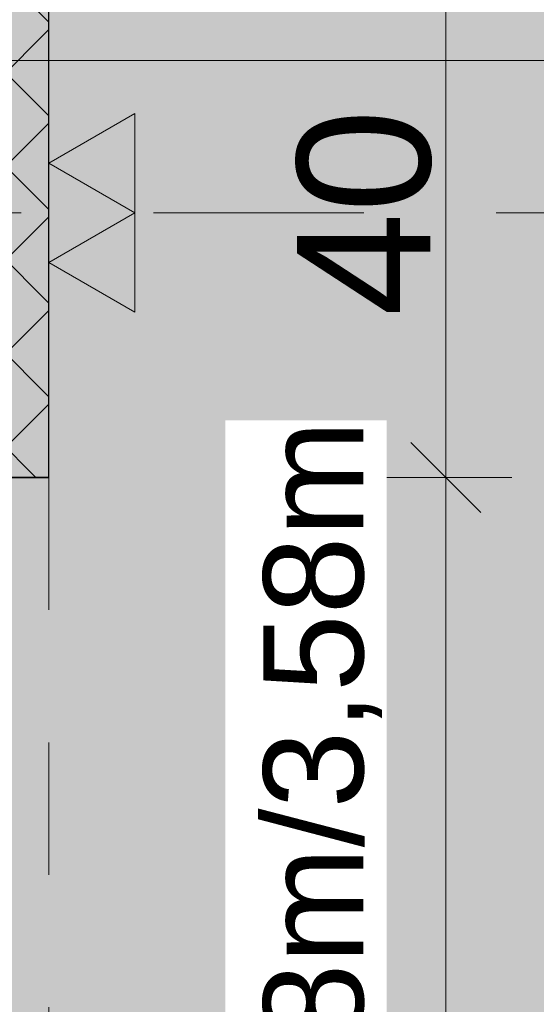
# Model space of a CAD drawing. Header units: metres. Extents: x -180 to 4, y -49 to 6.
# Tile 196 of 256: x -160.043 to -159.653, y -9.295 to -8.551. Entities that reach past the tile are written whole.
import ezdxf

# ---------------------------------------------------------------- set-up
doc = ezdxf.new("R2010")
doc.units = ezdxf.units.M
doc.header["$LTSCALE"] = 0.05
doc.header["$PDMODE"] = 1
doc.header["$PDSIZE"] = -2
for name, pattern in [('Linienart-34', [4.233, 2.116, -2.117]), ('Linienart-53', [5.291531, 3.175, -1.058062, 0.352704, -0.705764]), ('VW-01 Strichlinie kurz 3', [2, 1, -1])]:
    doc.linetypes.add(name, pattern=pattern)
doc.layers.get('0').update_dxf_attribs({"lineweight": 25})
for name, color, linetype, lineweight, true_color in [('30 -33 Aussenwände- 3 Aussenstützen', 7, 'Continuous', 50, 0x0000dd), ('30 -35 Decken- 1 Konstruktion-Träger- Stahlbeton', 7, 'Continuous', 13, 0x33aa00), ('70 -72 Beschriftung- 1 Beschriftung allgemein', 7, 'Continuous', 9, 0xff6633), ('70 -72 Beschriftung- 2 Beschriftung Bauteile', 7, 'Continuous', 9, 0x9999ff), ('70 -73 Bauteildarst.- 3 verdeckt 0.35', 4, 'Linienart-34', 35, 0x00ffff), ('70 -75 Raumstempel- 1 Raumstempel', 1, 'Continuous', 50, 0xff0000), ('70 -76 Bemaßung- 2 Allgemein', 7, 'Continuous', 5, 0x6666cc)]:
    doc.layers.add(name, color=color, linetype=linetype, lineweight=lineweight, true_color=true_color)
doc.layers.add('70 -71 Achsen- 1 Gebäudeachsen', color=7, linetype='Linienart-53', lineweight=18)
doc.layers.add('Keine', color=7, linetype='Continuous', lineweight=9)
doc.styles.add('Arial', font='arial.ttf')
doc.dimstyles.new('k+k 1_50', dxfattribs={"dimtxt": 0.100689, "dimasz": 0.05302, "dimexe": 0.05, "dimexo": 0.15, "dimgap": 0.01, "dimtad": 1, "dimdec": 3, "dimtxsty": 'Arial', "dimblk": 'VW_SLASH', "dimblk1": 'VW_SLASH', "dimblk2": 'VW_SLASH', "dimcen": 0, "dimdle": 0.05, "dimadec": 3, "dimazin": 0, "dimtfac": 0.75, "dimtdec": 3, "dimtix": 1, "dimtmove": 0, "dimatfit": 0, "dimldrblk": 'VW_SLASH-1', "dimfxl": 0.125, "dimfxlon": 1, "dimfrac": 2, "dimtolj": 1, "dimarcsym": 0})

# ---------------------------------------------------------------- blocks, each defined once
blk = doc.blocks.new('Gruppe-12185')
at = {"layer": '30 -33 Aussenwände- 3 Aussenstützen', "linetype": 'Continuous', "lineweight": 9, "transparency": 33554687}
for p, q in [((-160.221, -8.64704), (-160.221, -8.74704)), ((-160.271, -8.69704), (-160.171, -8.69704))]:
    blk.add_line(p, q, dxfattribs=at)
blk = doc.blocks.new('Gruppe-12186')
at = {"color": 255, "lineweight": 25, "transparency": 33554687}
blk.add_wipeout([(-160.021, -8.49704), (-160.421, -8.49704), (-160.421, -8.89704), (-160.021, -8.89704)], dxfattribs=at).dxf.layer = '30 -33 Aussenwände- 3 Aussenstützen'
at = {"layer": '30 -33 Aussenwände- 3 Aussenstützen', "linetype": 'Continuous', "lineweight": 9, "transparency": 33554687}
h = blk.add_hatch(dxfattribs=at)
h.set_pattern_fill('Beton 1mm SRF', style=0, pattern_type=2)
h.set_pattern_definition([(45, (0, 0), (0.03535534, -0.03535534), []), (-45, (0, 0), (0.03535534, 0.03535534), [])])
h.paths.add_polyline_path([(-160.021, -8.49704), (-160.421, -8.49704), (-160.421, -8.89704), (-160.021, -8.89704)])
at = {"layer": '30 -33 Aussenwände- 3 Aussenstützen', "lineweight": 25, "transparency": 33554687, "flags": 128}
blk.add_lwpolyline([(-160.021, -8.49704), (-160.421, -8.49704), (-160.421, -8.89704), (-160.021, -8.89704)], close=True, dxfattribs=at)
at = {"layer": '30 -33 Aussenwände- 3 Aussenstützen', "transparency": 33554687}
blk.add_blockref('Gruppe-12185', (0, 0), dxfattribs=at)
blk = doc.blocks.new('Gruppe-12187')
at = {"layer": '30 -33 Aussenwände- 3 Aussenstützen', "color": 7}
blk.add_blockref('Gruppe-12186', (0, 0), dxfattribs=at)
at = {"layer": '30 -33 Aussenwände- 3 Aussenstützen', "color": 0, "flags": 1}
for tag in ['instanceID', 'IFC_UUID']:
    blk.add_attdef(tag, (-160.421, -8.89704), '', height=0.00018, dxfattribs=at)
blk = doc.blocks.new('Gruppe-12587')
at = {"layer": '30 -35 Decken- 1 Konstruktion-Träger- Stahlbeton', "color": 7, "linetype": 'VW-01 Strichlinie kurz 3', "lineweight": 13, "transparency": 33554687}
blk.add_line((-160.021, -8.89704), (-160.021, -11.49704), dxfattribs=at)
at = {"layer": '30 -35 Decken- 1 Konstruktion-Träger- Stahlbeton', "color": 7, "linetype": 'Continuous', "lineweight": 35, "transparency": 33554687, "flags": 128}
blk.add_lwpolyline([(-160.021, -8.89704), (-160.421, -8.89704)], dxfattribs=at)
at = {"layer": '30 -35 Decken- 1 Konstruktion-Träger- Stahlbeton', "color": 0, "flags": 1}
for tag in ['instanceID', 'IFC_UUID']:
    blk.add_attdef(tag, (-160.421, -11.49704), '', height=0.00018, dxfattribs=at)
blk = doc.blocks.new('_01-OG1_Tragwerk (2D)')
at = {"layer": '30 -33 Aussenwände- 3 Aussenstützen'}
blk.add_blockref('Gruppe-12187', (0, 0), dxfattribs=at)
at = {"layer": '30 -35 Decken- 1 Konstruktion-Träger- Stahlbeton'}
blk.add_blockref('Gruppe-12587', (0, 0), dxfattribs=at)
blk = doc.blocks.new('_OG1_2D (2D)')
at = {"layer": '70 -75 Raumstempel- 1 Raumstempel', "linetype": 'Continuous', "lineweight": 0, "true_color": 0xff0000}
blk.add_hatch(color=1, dxfattribs=at).paths.add_polyline_path([(-103.14599996, -2.62204198), (-103.14599996, -7.93204198), (-160.09599996, -7.93204198), (-160.09599996, -11.49704198), (-160.02099996, -11.49704198), (-160.02099996, -11.89704198), (-152.82099996, -11.89704198), (-152.82099996, -11.49704198), (-152.42099996, -11.49704198), (-152.42099996, -11.89704198), (-145.22099996, -11.89704198), (-145.22099996, -11.49704198), (-144.82099996, -11.49704198), (-144.82099996, -11.89704198), (-137.62099996, -11.89704198), (-137.62099996, -11.49704198), (-137.22099996, -11.49704198), (-137.22099996, -11.89704198), (-130.02099996, -11.89704198), (-130.02099996, -11.49704198), (-129.62099996, -11.49704198), (-129.62099996, -11.89704198), (-122.42099996, -11.89704198), (-122.42099996, -11.49704198), (-122.02099996, -11.49704198), (-122.02099996, -11.89704198), (-114.82099996, -11.89704198), (-114.82099996, -11.49704198), (-114.42099996, -11.49704198), (-114.42099996, -11.89704198), (-107.22099996, -11.89704198), (-107.22099996, -11.49704198), (-106.82099996, -11.49704198), (-106.82099996, -11.89704198), (-99.62099996, -11.89704198), (-99.62099996, -11.49704198), (-99.54599996, -11.49704198), (-99.54599996, -8.89704198), (-99.62099996, -8.89704198), (-99.62099996, -8.49704198), (-99.54599996, -8.49704198), (-99.54599996, -7.29704198), (-101.59599996, -7.29704198), (-101.59599996, -5.12204198), (-101.58099996, -5.12204198), (-101.58099996, -2.62204198)])
blk = doc.blocks.new('VW_SLASH')
at = {"color": 0, "linetype": 'ByBlock', "lineweight": -2, "transparency": 16777216}
blk.add_line((0.943, 0), (-1, 0), dxfattribs=at)
at = {"color": 0, "lineweight": 20, "transparency": 16777216, "flags": 128}
blk.add_lwpolyline([(0.5, 0.5), (-0.5, -0.5)], dxfattribs=at)
blk = doc.blocks.new('*D18297')
at = {"layer": '70 -76 Bemaßung- 2 Allgemein', "color": 0, "lineweight": -2}
for p, q in [((-160.096, -8.45704), (-160.096, -8.63204)), ((-156.496, -8.45704), (-156.496, -8.63204)), ((-160.04298, -8.58204), (-156.54902, -8.58204))]:
    blk.add_line(p, q, dxfattribs=at)
at = {"layer": 'Defpoints', "color": 0}
for p in [(-156.496, -7.78204), (-160.096, -7.94704), (-156.496, -8.58204)]:
    blk.add_point(p, dxfattribs=at)
at = {"layer": '70 -76 Bemaßung- 2 Allgemein', "color": 0, "lineweight": -2, "xscale": 0.05302001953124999, "yscale": 0.05302001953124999, "zscale": 0.05302001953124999, "rotation": 180}
blk.add_blockref('VW_SLASH', (-160.096, -8.58204), dxfattribs=at)
at = {"layer": '70 -76 Bemaßung- 2 Allgemein', "color": 0, "lineweight": -2, "xscale": 0.05302001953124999, "yscale": 0.05302001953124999, "zscale": 0.05302001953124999}
blk.add_blockref('VW_SLASH', (-156.496, -8.58204), dxfattribs=at)
at = {"layer": '70 -76 Bemaßung- 2 Allgemein', "color": 0, "insert": (-158.296, -8.51158), "char_height": 0.100689, "attachment_point": 5, "style": 'Arial'}
blk.add_mtext('\\A1;3,60', dxfattribs=at)
blk = doc.blocks.new('VW_SLASH-1')
at = {"color": 0, "linetype": 'ByBlock', "lineweight": -2, "transparency": 16777216}
blk.add_line((0.943, 0), (-1, 0), dxfattribs=at)
at = {"color": 0, "lineweight": 5, "transparency": 16777216, "flags": 128}
blk.add_lwpolyline([(0.5, 0.5), (-0.5, -0.5)], dxfattribs=at)
blk = doc.blocks.new('*D18809')
at = {"layer": '70 -76 Bemaßung- 2 Allgemein', "color": 0, "lineweight": -2}
for p, q in [((-159.846, -8.89704), (-159.671, -8.89704)), ((-159.721, -8.95006), (-159.721, -11.44402)), ((-159.846, -11.49704), (-159.671, -11.49704))]:
    blk.add_line(p, q, dxfattribs=at)
at = {"layer": 'Defpoints', "color": 0}
for p in [(-160.021, -8.89704), (-160.021, -11.49704), (-159.721, -11.49704)]:
    blk.add_point(p, dxfattribs=at)
at = {"layer": '70 -76 Bemaßung- 2 Allgemein', "color": 0, "lineweight": -2, "xscale": 0.05302001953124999, "yscale": 0.05302001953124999, "zscale": 0.05302001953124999}
for p, rotation in [((-159.721, -8.89704), 90.00000000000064), ((-159.721, -11.49704), 270.0000000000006)]:
    blk.add_blockref('VW_SLASH', p, dxfattribs=dict(at, rotation=rotation))
at = {"layer": '70 -76 Bemaßung- 2 Allgemein', "color": 0, "insert": (-159.79146, -10.19704), "char_height": 0.100689, "attachment_point": 5, "rotation": 90, "style": 'Arial'}
blk.add_mtext('\\A1;2,60', dxfattribs=at)
blk = doc.blocks.new('*D18810')
at = {"layer": '70 -76 Bemaßung- 2 Allgemein', "color": 0, "lineweight": -2}
for p, q in [((-159.846, -8.49704), (-159.671, -8.49704)), ((-159.721, -8.55006), (-159.721, -8.84402)), ((-159.846, -8.89704), (-159.671, -8.89704))]:
    blk.add_line(p, q, dxfattribs=at)
at = {"layer": 'Defpoints', "color": 0}
for p in [(-160.021, -8.49704), (-160.021, -8.89704), (-159.721, -8.89704)]:
    blk.add_point(p, dxfattribs=at)
at = {"layer": '70 -76 Bemaßung- 2 Allgemein', "color": 0, "lineweight": -2, "xscale": 0.05302001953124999, "yscale": 0.05302001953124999, "zscale": 0.05302001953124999}
for p, rotation in [((-159.721, -8.49704), 90), ((-159.721, -8.89704), 270)]:
    blk.add_blockref('VW_SLASH', p, dxfattribs=dict(at, rotation=rotation))
at = {"layer": '70 -76 Bemaßung- 2 Allgemein', "color": 0, "insert": (-159.7824, -8.69704), "char_height": 0.100689, "attachment_point": 5, "rotation": 90, "style": 'Arial'}
blk.add_mtext('\\A1;40', dxfattribs=at)
blk = doc.blocks.new('Gruppe-16197')
at = {"color": 255}
blk.add_wipeout([(-159.76577, -9.8941), (-159.76577, -8.85381), (-159.88748, -8.85381), (-159.88748, -9.8941)], dxfattribs=at).dxf.layer = '70 -76 Bemaßung- 2 Allgemein'
at = {"layer": '70 -76 Bemaßung- 2 Allgemein', "insert": (-159.7693, -8.85381), "char_height": 0.0755165, "attachment_point": 9, "rotation": 90, "line_spacing_factor": 0.973705, "style": 'Arial'}
blk.add_mtext('UK RD +8,38m/3,58m', dxfattribs=at)
blk = doc.blocks.new('Gruppe-16320')
at = {"layer": '70 -73 Bauteildarst.- 3 verdeckt 0.35'}
blk.add_blockref('Gruppe-16197', (0, 0), dxfattribs=at)
blk = doc.blocks.new('Gruppe-16705')
at = {"layer": '70 -72 Beschriftung- 2 Beschriftung Bauteile', "linetype": 'Continuous', "lineweight": 0}
for points in [[(-159.95605, -8.69704), (-160.021, -8.65954), (-159.95605, -8.62204)], [(-159.95605, -8.77204), (-160.021, -8.73454), (-159.95605, -8.69704)]]:
    blk.add_hatch(color=254, dxfattribs=at).paths.add_polyline_path(points)
at = {"layer": '70 -72 Beschriftung- 2 Beschriftung Bauteile', "linetype": 'Continuous', "lineweight": 9, "flags": 128}
for points in [[(-159.95605, -8.69704), (-160.021, -8.65954), (-159.95605, -8.62204)], [(-159.95605, -8.77204), (-160.021, -8.73454), (-159.95605, -8.69704)]]:
    blk.add_lwpolyline(points, close=True, dxfattribs=at)
at = {"layer": '70 -72 Beschriftung- 2 Beschriftung Bauteile', "linetype": 'Continuous', "lineweight": 5}
blk.add_point((-160.021, -8.69704), dxfattribs=at)
blk = doc.blocks.new('_Achsen (3D)')
at = {"layer": '70 -71 Achsen- 1 Gebäudeachsen', "transparency": 33554687}
blk.add_line((-179.668, -8.69704), (3.826, -8.69704), dxfattribs=at)
blk = doc.blocks.new('Gruppe-15469')
at = {"layer": '70 -76 Bemaßung- 2 Allgemein'}
dim = blk.add_linear_dim(base=(-156.496, -8.58204), p1=(-160.096, -7.94704), p2=(-156.496, -7.78204), text='3,60', dimstyle='k+k 1_50', override={"dimtxt": 0.100689, "dimgap": 0.01, "dimpost": '<>', "dimtxsty": 'Arial', "dimtmove": 2}, dxfattribs=at)
dim.commit()
dim.dimension.update_dxf_attribs({"geometry": '*D18297', "text_midpoint": (-158.296, -8.51158)})
blk = doc.blocks.new('Gruppe-15560')
at = {"layer": '70 -76 Bemaßung- 2 Allgemein'}
for p1, p2, text, picture, middle in [((-160.021, -8.49704), (-160.021, -8.89704), '40', '*D18810', (-159.7824, -8.69704)), ((-160.021, -8.89704), (-160.021, -11.49704), '2,60', '*D18809', (-159.79146, -10.19704))]:
    dim = blk.add_aligned_dim(p1=p1, p2=p2, distance=0.3, text=text, dimstyle='k+k 1_50', override={"dimtxt": 0.100689, "dimgap": 0.01, "dimpost": '<>', "dimtxsty": 'Arial', "dimtmove": 2}, dxfattribs=at)
    dim.commit()
    dim.dimension.update_dxf_attribs({"geometry": picture, "text_midpoint": middle})
blk = doc.blocks.new('_OG1_2D Bemaßung_ Beschriftung (2D)')
at = {"layer": '70 -76 Bemaßung- 2 Allgemein'}
for name in ['Gruppe-15469', 'Gruppe-15560']:
    blk.add_blockref(name, (0, 0), dxfattribs=at)
at = {"layer": '30 -35 Decken- 1 Konstruktion-Träger- Stahlbeton', "color": 7}
blk.add_blockref('Gruppe-16320', (0, 0), dxfattribs=at)
at = {"layer": '70 -72 Beschriftung- 1 Beschriftung allgemein', "color": 7}
blk.add_blockref('Gruppe-16705', (0, 0), dxfattribs=at)

msp = doc.modelspace()

# ---------------------------------------------------------------- block references
at = {"layer": 'Keine', "color": 1}
msp.add_blockref('_01-OG1_Tragwerk (2D)', (0, 0), dxfattribs=at)

# ---------------------------------------------------------------- next in the draw order: block references
msp.add_blockref('_OG1_2D (2D)', (0, 0), dxfattribs=at)

# ---------------------------------------------------------------- next in the draw order: block references
msp.add_blockref('_OG1_2D Bemaßung_ Beschriftung (2D)', (0, 0), dxfattribs=at)

# ---------------------------------------------------------------- next in the draw order: block references
msp.add_blockref('_Achsen (3D)', (0, 0), dxfattribs=at)

doc.saveas('drawing.dxf')
